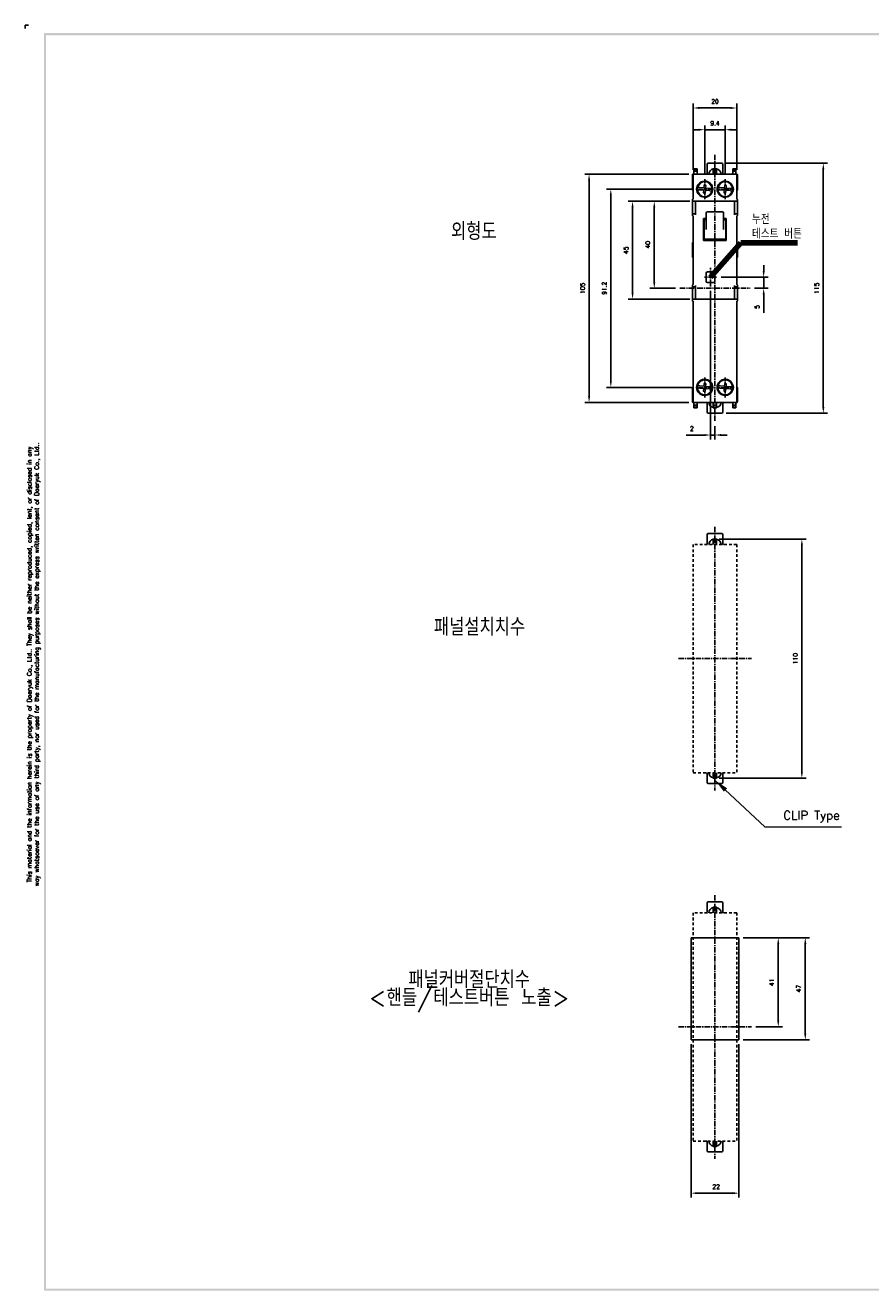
# Model space of a CAD drawing. Extents: x -194 to 879, y -1928 to 536.
# Tile 1 of 3: x 44 to 433, y -46 to 536. Entities that reach past the tile are written whole.
import ezdxf

# ---------------------------------------------------------------- set-up
doc = ezdxf.new("R2010")
doc.units = 0
doc.header["$MEASUREMENT"] = 0
doc.linetypes.add('CENTER', pattern=[2, 1.25, -0.25, 0.25, -0.25])
doc.linetypes.add('HID', pattern=[3.5, 1.25, -1, 1.25])
doc.layers.get('0').update_dxf_attribs({"linetype": 'CONTINUOUS'})
doc.layers.add('AM_5', color=3, linetype='CONTINUOUS', lineweight=15)
for name, color, linetype in [('cen', 1, 'CENTER'), ('di', 3, 'CONTINUOUS'), ('DIM', 3, 'CONTINUOUS'), ('dwg', 7, 'CONTINUOUS'), ('Hid', 5, 'HID')]:
    doc.layers.add(name, color=color, linetype=linetype)
doc.styles.add('KIM', font='ROMANS.shx', dxfattribs={"height": 5, "bigfont": 'GSG1.shx'})
doc.styles.add('ROMANS', font='romans')
doc.styles.get("Standard").update_dxf_attribs({"font": 'romans.shx', "height": 2, "bigfont": 'hgs.shx'})
doc.dimstyles.get("Standard").update_dxf_attribs({"dimscale": 0, "dimtxt": 2, "dimasz": 2, "dimexe": 0.5, "dimexo": 0.5, "dimgap": 1, "dimtad": 1, "dimdsep": 46, "dimtxsty": 'Standard', "dimcen": 0, "dimclrd": 3, "dimclre": 3, "dimclrt": 3, "dimadec": 0, "dimazin": 2, "dimtp": 0.1, "dimtm": 0.1, "dimtfac": 1, "dimtmove": 0, "dimatfit": 3, "dimfxl": 0, "dimtolj": 1, "dimarcsym": 0})
doc.dimstyles.new('STANDARD$0', dxfattribs={"dimtxt": 5, "dimasz": 5, "dimexe": 1, "dimexo": 2, "dimgap": 2, "dimtad": 1, "dimdec": 4, "dimzin": 12, "dimdsep": 46, "dimtxsty": 'KIM', "dimcen": -1, "dimdle": 0.1, "dimadec": 0, "dimazin": 0, "dimtfac": 1, "dimtdec": 4, "dimtmove": 0, "dimatfit": 3, "dimfxl": 0, "dimtolj": 1, "dimtzin": 0, "dimarcsym": 0})
doc.dimstyles.new('STANDARD$7', dxfattribs={"dimtxt": 2.5, "dimasz": 3, "dimexe": 2, "dimexo": 2, "dimgap": 0.7, "dimtad": 1, "dimdsep": 46, "dimtxsty": 'ROMANS', "dimcen": 0, "dimclrd": 256, "dimclre": 256, "dimclrt": 254, "dimadec": 0, "dimazin": 0, "dimtfac": 1, "dimtofl": 0, "dimtmove": 1, "dimatfit": 3, "dimfxl": 0, "dimtolj": 1, "dimarcsym": 0})

# ---------------------------------------------------------------- blocks, each defined once
blk = doc.blocks.new('fdfsadfas')
at = {"color": 7, "linetype": 'Continuous', "lineweight": 15}
for p, q in [((235.99, 338.13), (235.88, 336.88)), ((236.99, 338.04), (235.99, 338.13)), ((236.88, 336.79), (236.99, 338.04)), ((234, 336.04), (235.79, 335.88)), ((235.88, 336.88), (234.09, 337.04)), ((235.79, 335.88), (235.68, 334.64)), ((235.68, 334.64), (236.68, 334.55)), ((236.68, 334.55), (236.79, 335.8)), ((236.79, 335.8), (238.58, 335.64)), ((238.67, 336.64), (236.88, 336.79))]:
    blk.add_line(p, q, dxfattribs=at)
for start, end in [(3.55253, 166.38516), (166.38516, 183.55253), (183.55253, 346.38516), (346.38516, 3.55253)]:
    blk.add_arc((236.33, 336.34), 3.35, start, end, dxfattribs=at)
for points, knots in [([(232.99, 336.13), (233, 336.13), (233.02, 336.13), (233.19, 336.11), (233.45, 336.09), (233.73, 336.07), (233.92, 336.05), (234, 336.04)], [0, 0, 0, 0, 0.210927, 0.421827, 0.633563, 0.84758, 1, 1, 1, 1]), ([(234.09, 337.04), (233.97, 337.05), (233.74, 337.07), (233.44, 337.1), (233.21, 337.12), (233.09, 337.13), (233.08, 337.13), (233.08, 337.13)], [0, 0, 0, 0, 0.219553, 0.439238, 0.655713, 0.868958, 1, 1, 1, 1]), ([(238.58, 335.64), (238.69, 335.63), (238.92, 335.61), (239.23, 335.58), (239.46, 335.56), (239.57, 335.55), (239.59, 335.55), (239.59, 335.55)], [0, 0, 0, 0, 0.219553, 0.439238, 0.655713, 0.868958, 1, 1, 1, 1]), ([(239.68, 336.55), (239.67, 336.55), (239.64, 336.55), (239.47, 336.56), (239.22, 336.59), (238.94, 336.61), (238.74, 336.63), (238.67, 336.64)], [0, 0, 0, 0, 0.2109274, 0.4218266, 0.6335624, 0.8475799, 1, 1, 1, 1])]:
    blk.add_open_spline(points, degree=3, knots=knots, dxfattribs=at)
blk = doc.blocks.new('*D327')
at = {"layer": 'DIM'}
for p, q in [((356.99, 467.15), (356.99, 489.84)), ((366.39, 467.15), (366.39, 489.84)), ((354.19, 487.84), (351.39, 487.84)), ((356.99, 487.84), (366.39, 487.84)), ((369.19, 487.84), (371.99, 487.84))]:
    blk.add_line(p, q, dxfattribs=at)
for points in [[(354.19, 488.31), (354.19, 487.37), (356.99, 487.84)], [(369.19, 488.31), (369.19, 487.37), (366.39, 487.84)]]:
    blk.add_solid(points, dxfattribs=at)
at = {"layer": 'DIM', "insert": (361.69, 490.84), "char_height": 2, "attachment_point": 5}
blk.add_mtext('\\A1;9.4', dxfattribs=at)
blk = doc.blocks.new('*D328')
at = {"layer": 'DIM'}
for p, q in [((351.69, 469.41), (351.69, 499.84)), ((354.49, 497.84), (368.89, 497.84)), ((371.69, 469.41), (371.69, 499.84))]:
    blk.add_line(p, q, dxfattribs=at)
for points in [[(354.49, 498.31), (354.49, 497.37), (351.69, 497.84)], [(368.89, 498.31), (368.89, 497.37), (371.69, 497.84)]]:
    blk.add_solid(points, dxfattribs=at)
at = {"layer": 'DIM', "insert": (361.69, 500.84), "char_height": 2, "attachment_point": 5}
blk.add_mtext('\\A1;20', dxfattribs=at)
blk = doc.blocks.new('*D329')
at = {"layer": 'DIM'}
for p, q in [((349.54, 454.91), (321.78, 454.91)), ((323.78, 452.11), (323.78, 412.71)), ((350.12, 409.91), (321.78, 409.91))]:
    blk.add_line(p, q, dxfattribs=at)
for points in [[(323.31, 452.11), (324.24, 452.11), (323.78, 454.91)], [(323.31, 412.71), (324.24, 412.71), (323.78, 409.91)]]:
    blk.add_solid(points, dxfattribs=at)
at = {"layer": 'DIM', "insert": (320.78, 432.41), "char_height": 2, "attachment_point": 5, "rotation": 90}
blk.add_mtext('\\A1;45', dxfattribs=at)
blk = doc.blocks.new('*D330')
at = {"layer": 'DIM'}
for p, q in [((350.12, 454.91), (331.78, 454.91)), ((333.78, 417.71), (333.78, 452.11)), ((343.56, 414.91), (331.78, 414.91))]:
    blk.add_line(p, q, dxfattribs=at)
for points in [[(333.31, 452.11), (334.24, 452.11), (333.78, 454.91)], [(333.31, 417.71), (334.24, 417.71), (333.78, 414.91)]]:
    blk.add_solid(points, dxfattribs=at)
at = {"layer": 'DIM', "insert": (330.78, 434.91), "char_height": 2, "attachment_point": 5, "rotation": 90}
blk.add_mtext('\\A1;40', dxfattribs=at)
blk = doc.blocks.new('*D331')
at = {"layer": 'DIM'}
for p, q in [((350.93, 460.51), (311.78, 460.51)), ((313.78, 457.71), (313.78, 372.11)), ((350.93, 369.31), (311.78, 369.31))]:
    blk.add_line(p, q, dxfattribs=at)
for points in [[(313.31, 457.71), (314.24, 457.71), (313.78, 460.51)], [(313.31, 372.11), (314.24, 372.11), (313.78, 369.31)]]:
    blk.add_solid(points, dxfattribs=at)
at = {"layer": 'DIM', "insert": (310.78, 414.91), "char_height": 2, "attachment_point": 5, "rotation": 90}
blk.add_mtext('\\A1;91.2', dxfattribs=at)
blk = doc.blocks.new('*D332')
at = {"layer": 'DIM'}
for p, q in [((349.69, 467.41), (301.78, 467.41)), ((303.78, 464.61), (303.78, 365.21)), ((349.69, 362.41), (301.78, 362.41))]:
    blk.add_line(p, q, dxfattribs=at)
for points in [[(303.31, 464.61), (304.24, 464.61), (303.78, 467.41)], [(303.31, 365.21), (304.24, 365.21), (303.78, 362.41)]]:
    blk.add_solid(points, dxfattribs=at)
at = {"layer": 'DIM', "insert": (300.78, 414.91), "char_height": 2, "attachment_point": 5, "rotation": 90}
blk.add_mtext('\\A1;105', dxfattribs=at)
blk = doc.blocks.new('*D315')
at = {"layer": 'DIM'}
for p, q in [((363.69, 299.54), (403.68, 299.54)), ((401.68, 296.74), (401.68, 192.34)), ((363.69, 189.54), (403.68, 189.54))]:
    blk.add_line(p, q, dxfattribs=at)
for points in [[(401.22, 296.74), (402.15, 296.74), (401.68, 299.54)], [(401.22, 192.34), (402.15, 192.34), (401.68, 189.54)]]:
    blk.add_solid(points, dxfattribs=at)
at = {"layer": 'DIM', "insert": (398.68, 244.54), "char_height": 2, "attachment_point": 5, "rotation": 90}
blk.add_mtext('\\A1;110', dxfattribs=at)
blk = doc.blocks.new('*D316')
at = {"layer": 'DIM'}
for p, q in [((374.69, 116.12), (405.25, 116.12)), ((403.25, 71.92), (403.25, 113.32)), ((374.69, 69.12), (405.25, 69.12))]:
    blk.add_line(p, q, dxfattribs=at)
for points in [[(402.78, 113.32), (403.72, 113.32), (403.25, 116.12)], [(402.78, 71.92), (403.72, 71.92), (403.25, 69.12)]]:
    blk.add_solid(points, dxfattribs=at)
at = {"layer": 'DIM', "insert": (400.25, 92.76), "char_height": 2, "attachment_point": 5, "rotation": 90}
blk.add_mtext('\\A1;47', dxfattribs=at)
blk = doc.blocks.new('*D319')
at = {"layer": 'DIM'}
for p, q in [((350.69, 67.12), (350.69, -3.38)), ((372.69, 67.12), (372.69, -3.38)), ((353.49, -1.38), (369.89, -1.38))]:
    blk.add_line(p, q, dxfattribs=at)
for points in [[(353.49, -0.91), (353.49, -1.85), (350.69, -1.38)], [(369.89, -0.91), (369.89, -1.85), (372.69, -1.38)]]:
    blk.add_solid(points, dxfattribs=at)
at = {"layer": 'DIM', "insert": (362.25, 1.62), "char_height": 2, "attachment_point": 5}
blk.add_mtext('\\A1;22', dxfattribs=at)
blk = doc.blocks.new('*D320')
at = {"layer": 'DIM'}
for p, q in [((374.69, 116.12), (392.82, 116.12)), ((390.82, 77.92), (390.82, 113.32)), ((380.52, 75.12), (392.82, 75.12))]:
    blk.add_line(p, q, dxfattribs=at)
for points in [[(390.35, 113.32), (391.28, 113.32), (390.82, 116.12)], [(390.35, 77.92), (391.28, 77.92), (390.82, 75.12)]]:
    blk.add_solid(points, dxfattribs=at)
at = {"layer": 'DIM', "insert": (387.82, 95.62), "char_height": 2, "attachment_point": 5, "rotation": 90}
blk.add_mtext('\\A1;41', dxfattribs=at)
blk = doc.blocks.new('*D322')
at = {"layer": 'DIM'}
for p, q in [((384.11, 422.76), (384.11, 425.56)), ((364.53, 419.96), (386.11, 419.96)), ((384.11, 419.96), (384.11, 414.91)), ((379.83, 414.91), (386.11, 414.91)), ((384.11, 412.11), (384.11, 403.64))]:
    blk.add_line(p, q, dxfattribs=at)
for points in [[(383.64, 422.76), (384.58, 422.76), (384.11, 419.96)], [(383.64, 412.11), (384.58, 412.11), (384.11, 414.91)]]:
    blk.add_solid(points, dxfattribs=at)
at = {"layer": 'DIM', "insert": (381.11, 406.31), "char_height": 2, "attachment_point": 5, "rotation": 90}
blk.add_mtext('\\A1;5', dxfattribs=at)
blk = doc.blocks.new('*D323')
at = {"layer": 'DIM'}
for p, q in [((359.69, 413.67), (359.69, 345.39)), ((361.69, 351.46), (361.69, 345.39)), ((356.89, 347.39), (348.43, 347.39)), ((361.69, 347.39), (359.69, 347.39)), ((364.49, 347.39), (367.29, 347.39))]:
    blk.add_line(p, q, dxfattribs=at)
for points in [[(356.89, 347.86), (356.89, 346.93), (359.69, 347.39)], [(364.49, 347.86), (364.49, 346.93), (361.69, 347.39)]]:
    blk.add_solid(points, dxfattribs=at)
at = {"layer": 'DIM', "insert": (351.09, 350.39), "char_height": 2, "attachment_point": 5}
blk.add_mtext('\\A1;2', dxfattribs=at)
blk = doc.blocks.new('*D324')
at = {"layer": 'DIM'}
for p, q in [((366.79, 472.41), (413.55, 472.41)), ((411.55, 469.61), (411.55, 360.21)), ((366.82, 357.41), (413.55, 357.41))]:
    blk.add_line(p, q, dxfattribs=at)
for points in [[(411.08, 469.61), (412.02, 469.61), (411.55, 472.41)], [(411.08, 360.21), (412.02, 360.21), (411.55, 357.41)]]:
    blk.add_solid(points, dxfattribs=at)
at = {"layer": 'DIM', "insert": (408.55, 414.91), "char_height": 2, "attachment_point": 5, "rotation": 90}
blk.add_mtext('\\A1;115', dxfattribs=at)

msp = doc.modelspace()

# ---------------------------------------------------------------- linework, layer by layer
for p, q in [((358.095, 471.906), (358.095, 470.906)), ((358.595, 472.406), (364.795, 472.406)), ((365.295, 470.906), (365.295, 471.906)), ((351.345, 464.106), (351.345, 467.206)), ((351.545, 467.406), (351.695, 467.406)), ((351.695, 467.406), (356.695, 467.406)), ((351.695, 465.906), (351.695, 467.406)), ((351.695, 455.906), (351.695, 465.906)), ((352.045, 469.906), (353.545, 469.906)), ((352.045, 469.706), (352.045, 469.906)), ((353.545, 469.706), (352.045, 469.706)), ((352.045, 468.906), (352.045, 469.706)), ((352.045, 468.906), (353.545, 468.906)), ((352.045, 468.706), (352.045, 468.906)), ((353.545, 468.706), (352.045, 468.706)), ((352.045, 467.406), (352.045, 468.706)), ((353.545, 469.906), (353.545, 469.706)), ((353.545, 469.706), (353.545, 468.906)), ((353.545, 468.906), (353.545, 468.706)), ((353.545, 467.406), (353.545, 468.706)), ((356.695, 467.406), (366.695, 467.406)), ((358.095, 467.906), (358.095, 470.906)), ((360.945, 469.906), (362.445, 469.906)), ((360.945, 469.706), (360.945, 469.906)), ((362.445, 469.706), (360.945, 469.706)), ((360.945, 469.706), (360.945, 468.906)), ((360.945, 468.906), (362.445, 468.906)), ((360.945, 468.706), (360.945, 468.906)), ((362.445, 468.706), (360.945, 468.706)), ((360.945, 468.706), (360.945, 467.406)), ((362.445, 469.906), (362.445, 469.706)), ((362.445, 469.706), (362.445, 468.906)), ((362.445, 468.906), (362.445, 468.706)), ((362.445, 467.406), (362.445, 468.706)), ((365.295, 470.906), (365.295, 467.906)), ((366.695, 467.406), (371.695, 467.406)), ((369.845, 469.906), (371.345, 469.906)), ((369.845, 469.706), (369.845, 469.906)), ((371.345, 469.706), (369.845, 469.706)), ((369.845, 469.706), (369.845, 468.906)), ((369.845, 468.906), (371.345, 468.906)), ((369.845, 468.706), (369.845, 468.906)), ((371.345, 468.706), (369.845, 468.706)), ((369.845, 468.706), (369.845, 467.406)), ((371.345, 469.906), (371.345, 469.706)), ((371.345, 469.706), (371.345, 468.906)), ((371.345, 468.906), (371.345, 468.706)), ((371.345, 468.706), (371.345, 467.406)), ((371.695, 467.406), (371.695, 465.906)), ((371.845, 467.406), (371.695, 467.406)), ((371.695, 465.906), (371.695, 455.906)), ((372.045, 467.206), (372.045, 464.106)), ((351.345, 460.106), (351.345, 464.106)), ((351.545, 459.906), (351.695, 459.906)), ((356.995, 464.206), (356.695, 464.206)), ((366.695, 464.206), (366.395, 464.206)), ((371.845, 459.906), (371.695, 459.906)), ((372.045, 464.106), (372.045, 460.106)), ((351.345, 455.406), (351.345, 455.706)), ((351.345, 455.106), (351.345, 455.406)), ((351.345, 454.406), (351.345, 455.106)), ((351.345, 452.406), (351.345, 454.406)), ((351.545, 455.906), (351.695, 455.906)), ((352.695, 454.906), (351.545, 454.906)), ((352.695, 454.906), (356.695, 454.906)), ((352.695, 453.406), (352.695, 454.906)), ((356.695, 456.806), (356.995, 456.806)), ((356.695, 454.906), (366.695, 454.906)), ((366.395, 456.806), (366.695, 456.806)), ((366.695, 454.906), (370.695, 454.906)), ((370.695, 454.906), (370.695, 453.406)), ((370.695, 454.906), (371.845, 454.906)), ((371.845, 455.906), (371.695, 455.906)), ((372.045, 455.706), (372.045, 455.406)), ((372.045, 455.406), (372.045, 455.106)), ((372.045, 455.106), (372.045, 454.406)), ((372.045, 454.406), (372.045, 452.406)), ((351.345, 449.006), (351.345, 452.406)), ((351.345, 448.706), (351.345, 449.006)), ((351.345, 448.406), (351.345, 448.706)), ((351.545, 449.206), (352.695, 449.206)), ((352.695, 448.706), (352.695, 453.406)), ((357.695, 445.769), (357.695, 449.546)), ((365.695, 449.546), (365.695, 445.769)), ((370.695, 453.406), (370.695, 448.706)), ((370.695, 449.206), (371.845, 449.206)), ((372.045, 452.406), (372.045, 449.006)), ((372.045, 449.006), (372.045, 448.706)), ((372.045, 448.706), (372.045, 448.406)), ((351.545, 448.206), (351.695, 448.206)), ((351.695, 431.556), (351.695, 448.206)), ((357.695, 446.924), (356.495, 446.924)), ((356.495, 446.924), (356.495, 436.888)), ((357.695, 446.378), (356.495, 446.378)), ((356.695, 446.378), (356.695, 437.418)), ((357.695, 441.911), (357.695, 445.769)), ((365.695, 446.924), (366.895, 446.924)), ((365.695, 446.378), (366.895, 446.378)), ((365.695, 445.769), (365.695, 441.911)), ((366.695, 446.378), (366.695, 437.418)), ((366.895, 436.888), (366.895, 446.924)), ((371.845, 448.206), (371.695, 448.206)), ((371.695, 448.206), (371.695, 432.606)), ((361.695, 437.434), (356.495, 437.434)), ((361.695, 436.888), (356.495, 436.888)), ((361.695, 436.888), (361.695, 437.434)), ((361.695, 437.434), (366.895, 437.434)), ((361.695, 437.434), (361.695, 436.888)), ((361.695, 436.888), (366.895, 436.888)), ((351.345, 429.206), (351.345, 435.806)), ((351.695, 425.156), (351.695, 431.556)), ((351.711, 425.206), (351.711, 431.506)), ((371.695, 432.956), (371.711, 432.956)), ((371.711, 432.456), (371.711, 432.956)), ((371.711, 424.256), (371.711, 432.456)), ((372.045, 435.806), (372.045, 429.206)), ((351.695, 416.606), (351.695, 425.156)), ((357.695, 418.006), (357.695, 421.906)), ((358.195, 422.406), (361.195, 422.406)), ((361.695, 421.906), (361.695, 418.006)), ((371.695, 424.106), (371.695, 416.606)), ((371.695, 423.756), (371.711, 423.756)), ((371.711, 423.756), (371.711, 424.256)), ((351.345, 416.106), (351.345, 416.406)), ((351.345, 415.806), (351.345, 416.106)), ((351.345, 412.406), (351.345, 415.806)), ((351.545, 416.606), (351.695, 416.606)), ((352.695, 415.606), (351.545, 415.606)), ((352.695, 411.406), (352.695, 416.106)), ((361.195, 417.506), (358.195, 417.506)), ((370.695, 416.106), (370.695, 411.406)), ((370.695, 415.606), (371.845, 415.606)), ((371.845, 416.606), (371.695, 416.606)), ((372.045, 416.406), (372.045, 416.106)), ((372.045, 416.106), (372.045, 415.806)), ((372.045, 415.806), (372.045, 412.406)), ((351.345, 410.406), (351.345, 412.406)), ((351.345, 409.706), (351.345, 410.406)), ((351.345, 409.406), (351.345, 409.706)), ((351.345, 409.106), (351.345, 409.406)), ((351.545, 409.906), (352.695, 409.906)), ((351.545, 408.906), (351.695, 408.906)), ((351.695, 363.906), (351.695, 408.906)), ((352.695, 409.906), (352.695, 411.406)), ((356.695, 409.906), (352.695, 409.906)), ((366.695, 409.906), (356.695, 409.906)), ((370.695, 409.906), (366.695, 409.906)), ((370.695, 411.406), (370.695, 409.906)), ((370.695, 409.906), (371.845, 409.906)), ((371.845, 408.906), (371.695, 408.906)), ((371.695, 408.906), (371.695, 363.906)), ((372.045, 412.406), (372.045, 410.406)), ((372.045, 410.406), (372.045, 409.706)), ((372.045, 409.706), (372.045, 409.406)), ((372.045, 409.406), (372.045, 409.106)), ((356.995, 373.006), (356.695, 373.006)), ((366.695, 373.006), (366.395, 373.006)), ((351.345, 365.206), (351.345, 369.206)), ((351.545, 369.406), (351.695, 369.406)), ((371.845, 369.406), (371.695, 369.406)), ((372.045, 369.206), (372.045, 365.206)), ((351.345, 362.606), (351.345, 365.206)), ((351.545, 362.406), (351.695, 362.406)), ((351.695, 362.406), (351.695, 363.906)), ((356.695, 362.406), (351.695, 362.406)), ((352.045, 362.406), (352.045, 361.106)), ((352.045, 361.106), (353.545, 361.106)), ((352.045, 360.906), (352.045, 361.106)), ((353.545, 361.106), (353.545, 362.406)), ((353.545, 361.106), (353.545, 360.906)), ((356.695, 365.606), (356.995, 365.606)), ((366.695, 362.406), (356.695, 362.406)), ((358.095, 358.906), (358.095, 361.906)), ((360.945, 362.406), (360.945, 361.106)), ((360.945, 361.106), (362.445, 361.106)), ((360.945, 360.906), (360.945, 361.106)), ((362.445, 361.106), (362.445, 362.406)), ((362.445, 361.106), (362.445, 360.906)), ((365.295, 361.906), (365.295, 358.906)), ((366.395, 365.606), (366.695, 365.606)), ((371.695, 362.406), (366.695, 362.406)), ((369.845, 362.406), (369.845, 361.106)), ((369.845, 361.106), (371.345, 361.106)), ((369.845, 360.906), (369.845, 361.106)), ((371.345, 362.406), (371.345, 361.106)), ((371.345, 361.106), (371.345, 360.906)), ((371.695, 363.906), (371.695, 362.406)), ((371.845, 362.406), (371.695, 362.406)), ((372.045, 365.206), (372.045, 362.606)), ((353.545, 360.906), (352.045, 360.906)), ((352.045, 360.106), (352.045, 360.906)), ((352.045, 360.106), (353.545, 360.106)), ((352.045, 359.906), (352.045, 360.106)), ((353.545, 359.906), (352.045, 359.906)), ((353.545, 360.106), (353.545, 360.906)), ((353.545, 360.106), (353.545, 359.906)), ((358.095, 358.906), (358.095, 357.906)), ((364.795, 357.406), (358.595, 357.406)), ((362.445, 360.906), (360.945, 360.906)), ((360.945, 360.106), (360.945, 360.906)), ((360.945, 360.106), (362.445, 360.106)), ((360.945, 359.906), (360.945, 360.106)), ((362.445, 359.906), (360.945, 359.906)), ((362.445, 360.106), (362.445, 360.906)), ((362.445, 360.106), (362.445, 359.906)), ((365.295, 357.906), (365.295, 358.906)), ((371.345, 360.906), (369.845, 360.906)), ((369.845, 360.906), (369.845, 360.106)), ((369.845, 360.106), (371.345, 360.106)), ((369.845, 359.906), (369.845, 360.106)), ((371.345, 359.906), (369.845, 359.906)), ((371.345, 360.906), (371.345, 360.106)), ((371.345, 360.106), (371.345, 359.906)), ((358.095, 301.545), (358.095, 300.545)), ((358.095, 297.545), (358.095, 300.545)), ((358.595, 302.045), (364.795, 302.045)), ((360.945, 299.545), (362.445, 299.545)), ((360.945, 299.345), (360.945, 299.545)), ((362.445, 299.345), (360.945, 299.345)), ((360.945, 299.345), (360.945, 298.545)), ((360.945, 298.545), (362.445, 298.545)), ((360.945, 298.345), (360.945, 298.545)), ((362.445, 298.345), (360.945, 298.345)), ((360.945, 298.345), (360.945, 297.045)), ((362.445, 299.545), (362.445, 299.345)), ((362.445, 299.345), (362.445, 298.545)), ((362.445, 298.545), (362.445, 298.345)), ((362.445, 297.045), (362.445, 298.345)), ((365.295, 300.545), (365.295, 301.545)), ((365.295, 300.545), (365.295, 297.545)), ((358.095, 188.545), (358.095, 191.545)), ((358.095, 188.545), (358.095, 187.545)), ((364.795, 187.045), (358.595, 187.045)), ((360.945, 192.045), (360.945, 190.745)), ((360.945, 190.745), (362.445, 190.745)), ((360.945, 190.545), (360.945, 190.745)), ((362.445, 190.545), (360.945, 190.545)), ((360.945, 189.745), (360.945, 190.545)), ((360.945, 189.745), (362.445, 189.745)), ((360.945, 189.545), (360.945, 189.745)), ((362.445, 189.545), (360.945, 189.545)), ((362.445, 190.745), (362.445, 192.045)), ((362.445, 190.745), (362.445, 190.545)), ((362.445, 189.745), (362.445, 190.545)), ((362.445, 189.745), (362.445, 189.545)), ((365.295, 191.545), (365.295, 188.545)), ((365.295, 187.545), (365.295, 188.545)), ((358.095, 132.116), (358.095, 131.116)), ((358.095, 128.116), (358.095, 131.116)), ((358.595, 132.616), (364.795, 132.616)), ((360.945, 130.116), (362.445, 130.116)), ((360.945, 129.916), (360.945, 130.116)), ((362.445, 129.916), (360.945, 129.916)), ((360.945, 129.916), (360.945, 129.116)), ((360.945, 129.116), (362.445, 129.116)), ((360.945, 128.916), (360.945, 129.116)), ((362.445, 128.916), (360.945, 128.916)), ((360.945, 128.916), (360.945, 127.616)), ((362.445, 130.116), (362.445, 129.916)), ((362.445, 129.916), (362.445, 129.116)), ((362.445, 129.116), (362.445, 128.916)), ((362.445, 127.616), (362.445, 128.916)), ((365.295, 131.116), (365.295, 132.116)), ((365.295, 131.116), (365.295, 128.116)), ((350.695, 116.116), (372.695, 116.116)), ((350.695, 116.116), (350.695, 69.116)), ((372.695, 116.116), (372.695, 69.116)), ((372.695, 69.116), (350.695, 69.116)), ((358.095, 19.116), (358.095, 22.116)), ((358.095, 19.116), (358.095, 18.116)), ((364.795, 17.616), (358.595, 17.616)), ((360.945, 22.616), (360.945, 21.316)), ((360.945, 21.316), (362.445, 21.316)), ((360.945, 21.116), (360.945, 21.316)), ((362.445, 21.116), (360.945, 21.116)), ((360.945, 20.316), (360.945, 21.116)), ((360.945, 20.316), (362.445, 20.316)), ((360.945, 20.116), (360.945, 20.316)), ((362.445, 20.116), (360.945, 20.116)), ((362.445, 21.316), (362.445, 22.616)), ((362.445, 21.316), (362.445, 21.116)), ((362.445, 20.316), (362.445, 21.116)), ((362.445, 20.316), (362.445, 20.116)), ((365.295, 22.116), (365.295, 19.116)), ((365.295, 18.116), (365.295, 19.116))]:
    msp.add_line(p, q)
for centre, radius, start, end in [((358.595, 471.906), 0.5, 90, 180), ((364.795, 471.906), 0.5, 0, 90), ((351.545, 467.206), 0.2, 90, 180), ((357.595, 467.906), 0.5, 270, 0), ((361.695, 467.006), 2.9, 104.988234, 172.071858), ((361.695, 467.006), 2.9, 7.928142, 75.011766), ((365.795, 467.906), 0.5, 180, 270), ((371.845, 467.206), 0.2, 0, 90), ((351.545, 460.106), 0.2, 180, 270), ((356.995, 460.506), 3.7, 94.650709, 265.349291), ((356.995, 460.506), 3.7, 270, 90), ((366.395, 460.506), 3.7, 90, 270), ((366.395, 460.506), 3.7, 274.650709, 85.349291), ((371.845, 460.106), 0.2, 270, 0), ((351.545, 455.706), 0.2, 90, 180), ((351.545, 455.106), 0.2, 180, 270), ((371.845, 455.706), 0.2, 0, 90), ((371.845, 455.106), 0.2, 270, 0), ((351.545, 449.006), 0.2, 90, 180), ((351.545, 448.406), 0.2, 180, 270), ((358.195, 449.546), 0.5, 90, 180), ((365.195, 449.546), 0.5, 0, 90), ((371.845, 449.006), 0.2, 0, 90), ((371.845, 448.406), 0.2, 270, 0), ((351.545, 435.806), 0.2, 90, 180), ((371.845, 435.806), 0.2, 0, 90), ((351.545, 429.206), 0.2, 180, 270), ((371.845, 429.206), 0.2, 270, 0), ((358.195, 421.906), 0.5, 90, 180), ((361.195, 421.906), 0.5, 0, 90), ((351.545, 416.406), 0.2, 90, 180), ((351.545, 415.806), 0.2, 180, 270), ((358.195, 418.006), 0.5, 180, 270), ((361.195, 418.006), 0.5, 270, 0), ((371.845, 416.406), 0.2, 0, 90), ((371.845, 415.806), 0.2, 270, 0), ((351.545, 409.706), 0.2, 90, 180), ((351.545, 409.106), 0.2, 180, 270), ((371.845, 409.706), 0.2, 0, 90), ((371.845, 409.106), 0.2, 270, 0), ((356.995, 369.306), 3.7, 94.650709, 265.349291), ((356.995, 369.306), 3.7, 270, 90), ((366.395, 369.306), 3.7, 90, 270), ((366.395, 369.306), 3.7, 274.650709, 85.349291), ((351.545, 369.206), 0.2, 90, 180), ((371.845, 369.206), 0.2, 0, 90), ((351.545, 362.606), 0.2, 180, 270), ((357.595, 361.906), 0.5, 0, 90), ((361.695, 362.806), 2.9, 187.928142, 255.011766), ((361.695, 362.806), 2.9, 284.988234, 352.071858), ((365.795, 361.906), 0.5, 90, 180), ((371.845, 362.606), 0.2, 270, 0), ((358.595, 357.906), 0.5, 180, 270), ((364.795, 357.906), 0.5, 270, 0), ((357.595, 297.545), 0.5, 270, 0), ((358.595, 301.545), 0.5, 90, 180), ((361.695, 296.645), 2.9, 104.988234, 172.071858), ((361.695, 296.645), 2.9, 7.928142, 75.011766), ((364.795, 301.545), 0.5, 0, 90), ((365.795, 297.545), 0.5, 180, 270), ((357.595, 191.545), 0.5, 0, 90), ((358.595, 187.545), 0.5, 180, 270), ((361.695, 192.445), 2.9, 187.928142, 255.011766), ((361.695, 192.445), 2.9, 284.988234, 352.071858), ((364.795, 187.545), 0.5, 270, 0), ((365.795, 191.545), 0.5, 90, 180), ((357.595, 128.116), 0.5, 270, 0), ((358.595, 132.116), 0.5, 90, 180), ((361.695, 127.216), 2.9, 104.988234, 172.071858), ((361.695, 127.216), 2.9, 7.928142, 75.011766), ((364.795, 132.116), 0.5, 0, 90), ((365.795, 128.116), 0.5, 180, 270), ((357.595, 22.116), 0.5, 0, 90), ((358.595, 18.116), 0.5, 180, 270), ((361.695, 23.016), 2.9, 187.928142, 255.011766), ((361.695, 23.016), 2.9, 284.988234, 352.071858), ((364.795, 18.116), 0.5, 270, 0), ((365.795, 22.116), 0.5, 90, 180)]:
    msp.add_arc(centre, radius, start, end)
for points in [[(351.545, 459.906), (351.695, 459.906)], [(371.695, 459.906), (371.845, 459.906)], [(365.195, 450.046), (358.195, 450.046)], [(351.695, 436.006), (351.545, 436.006)], [(371.845, 436.006), (371.695, 436.006)], [(351.545, 429.006), (351.695, 429.006)], [(371.711, 429.006), (371.845, 429.006)], [(351.695, 369.406), (351.545, 369.406)], [(371.845, 369.406), (371.695, 369.406)]]:
    msp.add_open_spline(points, degree=1)
at = {"layer": 'cen', "ltscale": 2}
for p, q in [((361.695, 476.354), (361.695, 353.457)), ((345.555, 414.906), (377.834, 414.906)), ((361.695, 305.195), (361.695, 183.895)), ((344.872, 244.545), (378.518, 244.545)), ((361.695, 135.766), (361.695, 14.466)), ((344.872, 75.116), (378.518, 75.116))]:
    msp.add_line(p, q, dxfattribs=at)
at = {"layer": 'cen'}
for p, q in [((352.932, 460.506), (361.058, 460.506)), ((356.995, 455.863), (356.995, 465.148)), ((362.332, 460.506), (370.458, 460.506)), ((366.395, 455.863), (366.395, 465.148)), ((356.86, 419.956), (362.53, 419.956)), ((359.695, 415.674), (359.695, 424.237)), ((356.995, 364.663), (356.995, 373.948)), ((366.395, 364.663), (366.395, 373.948)), ((352.932, 369.306), (361.058, 369.306)), ((362.332, 369.306), (370.458, 369.306))]:
    msp.add_line(p, q, dxfattribs=at)
at = {"layer": 'di'}
for p in [(45.887, 535.875), (44.375, 534.363)]:
    msp.add_line(p, (44.375, 535.875), dxfattribs=at)
at = {"layer": 'dwg'}
for points in [[(52.943, 532.347), (53.951, 531.339), (875.471, 532.347), (874.463, 531.339)], [(52.943, -46.245), (53.951, -45.741), (52.943, 532.347), (53.951, 531.339)], [(875.471, -46.245), (874.463, -45.237), (52.943, -46.245), (53.951, -45.237)]]:
    msp.add_trace(points, dxfattribs=at)
at = {"layer": 'Hid'}
for p, q in [((351.695, 297.045), (351.695, 192.045)), ((371.695, 297.045), (351.695, 297.045)), ((371.695, 297.045), (371.695, 192.045)), ((351.695, 192.045), (371.695, 192.045)), ((351.695, 127.616), (351.695, 22.616)), ((371.695, 127.616), (351.695, 127.616)), ((371.695, 127.616), (371.695, 22.616)), ((351.695, 22.616), (371.695, 22.616))]:
    msp.add_line(p, q, dxfattribs=at)

# ---------------------------------------------------------------- block references
for p in [(120.661, 124.167), (130.061, 124.167), (120.661, 32.967), (130.061, 32.967)]:
    msp.add_blockref('fdfsadfas', p)

# ---------------------------------------------------------------- texts
at = {"layer": 'AM_5', "insert": (393.107, 169.117), "char_height": 4, "attachment_point": 7}
msp.add_mtext('CLIP Type ', dxfattribs=at)
at = {"layer": 'di', "insert": (378.725, 437.756), "char_height": 4, "attachment_point": 7}
msp.add_mtext('누전 \\P테스트 버튼', dxfattribs=at)
at = {"layer": 'di', "char_height": 8, "attachment_point": 1}
for s, insert, width in [('{\\Fromans,hgs|c129;외형도}', (240.294, 445.091), 74.93994), ('{\\Fromans,hgs|c129;패널설치치수}', (232.395, 263.105), 135.45529), ('{\\Fromans,hgs|c129;패널커버절단치수}', (220.65, 100.923), 177.9211)]:
    msp.add_mtext(s, dxfattribs=dict(at, insert=insert, width=width))
at = {"layer": 'di', "insert": (48.273, 241.872), "char_height": 2.016, "width": 220.51612, "attachment_point": 5, "rotation": 90}
msp.add_mtext('\\A1;This material and the information herein is the property of Daeryuk Co., Ltd.. They shall be neither reproduced, copied, lent, or disclosed in any\\Pway whatsoever for the use of any third party, nor used for the manufacturing purposes without the express written consent of Daeryuk Co., Ltd..', dxfattribs=at)
at = {"layer": 'DIM', "insert": (202.4, 92.597), "char_height": 8, "width": 207.68749, "attachment_point": 1}
msp.add_mtext('\\pt104;<핸들/테스트버튼 노출>', dxfattribs=at)

# ---------------------------------------------------------------- dimensions: what is measured, and where the dimension line sits
at = {"layer": 'DIM'}
for base, p1, p2, override, picture, middle in [((371.695, 497.839), (351.695, 467.406), (371.695, 467.406), {"dimtxt": 3, "dimasz": 2.8, "dimexe": 2, "dimdec": 2, "dimzin": 8, "dimtxsty": 'Standard', "dimcen": 0, "dimclrd": 256, "dimclre": 256, "dimclrt": 256, "dimadec": 2, "dimazin": 2, "dimtfac": 0.6, "dimtdec": 2, "dimtmove": 0, "dimtzin": 8, "dimlwd": 65535, "dimlwe": 65535, "dimarcsym": 1}, '*D328', (361.695, 497.839)), ((366.395, 487.839), (356.995, 465.148), (366.395, 465.148), {"dimtxt": 3, "dimasz": 2.8, "dimexe": 2, "dimdec": 2, "dimzin": 8, "dimtxsty": 'Standard', "dimcen": 0, "dimclrd": 256, "dimclre": 256, "dimclrt": 256, "dimadec": 2, "dimazin": 2, "dimtfac": 0.6, "dimtdec": 2, "dimtmove": 0, "dimtzin": 8, "dimlwd": 65535, "dimlwe": 65535, "dimarcsym": 1}, '*D327', (361.695, 487.839)), ((361.695, 347.392), (359.695, 415.674), (361.695, 353.457), {"dimtxt": 3, "dimasz": 2.8, "dimexe": 2, "dimdec": 2, "dimzin": 8, "dimtxsty": 'Standard', "dimcen": 0, "dimclrd": 256, "dimclre": 256, "dimclrt": 256, "dimadec": 2, "dimazin": 2, "dimtfac": 0.6, "dimtdec": 2, "dimtzin": 8, "dimlwd": 65535, "dimlwe": 65535, "dimarcsym": 1}, '*D323', (351.095, 347.392)), ((372.695, -1.381), (350.695, 69.116), (372.695, 69.116), {"dimtxt": 3, "dimasz": 2.8, "dimexe": 2, "dimdec": 2, "dimzin": 8, "dimtxsty": 'Standard', "dimcen": 0, "dimclrd": 256, "dimclre": 256, "dimclrt": 256, "dimadec": 2, "dimazin": 2, "dimtfac": 0.6, "dimtdec": 2, "dimtzin": 8, "dimlwd": 65535, "dimlwe": 65535, "dimarcsym": 1}, '*D319', (362.253, -1.381))]:
    dim = msp.add_linear_dim(base=base, p1=p1, p2=p2, dimstyle='STANDARD$0', override=override, dxfattribs=at)
    dim.commit()
    dim.dimension.update_dxf_attribs({"geometry": picture, "text_midpoint": middle, "dimtype": 160})
for base, p1, p2, override, picture, middle in [((411.55, 357.406), (364.795, 472.406), (364.817, 357.406), {"dimtxt": 3, "dimasz": 2.8, "dimexe": 2, "dimdec": 2, "dimzin": 8, "dimtxsty": 'Standard', "dimcen": 0, "dimclrd": 256, "dimclre": 256, "dimclrt": 256, "dimadec": 2, "dimazin": 2, "dimtfac": 0.6, "dimtdec": 2, "dimtzin": 8, "dimlwd": 65535, "dimlwe": 65535, "dimarcsym": 1}, '*D324', (411.55, 414.906)), ((303.777, 362.406), (351.695, 467.406), (351.695, 362.406), {"dimtxt": 3, "dimasz": 2.8, "dimexe": 2, "dimdec": 2, "dimzin": 8, "dimtxsty": 'Standard', "dimcen": 0, "dimclrd": 256, "dimclre": 256, "dimclrt": 256, "dimadec": 2, "dimazin": 2, "dimtfac": 0.6, "dimtdec": 2, "dimtmove": 0, "dimtzin": 8, "dimlwd": 65535, "dimlwe": 65535, "dimarcsym": 1}, '*D332', (303.777, 414.906)), ((313.777, 369.306), (352.932, 460.506), (352.932, 369.306), {"dimtxt": 3, "dimasz": 2.8, "dimexe": 2, "dimdec": 2, "dimzin": 8, "dimtxsty": 'Standard', "dimcen": 0, "dimclrd": 256, "dimclre": 256, "dimclrt": 256, "dimadec": 2, "dimazin": 2, "dimtfac": 0.6, "dimtdec": 2, "dimtmove": 0, "dimtzin": 8, "dimlwd": 65535, "dimlwe": 65535, "dimarcsym": 1}, '*D331', (313.777, 414.906)), ((323.777, 409.906), (351.545, 454.906), (352.12, 409.906), {"dimtxt": 3, "dimasz": 2.8, "dimexe": 2, "dimdec": 2, "dimzin": 8, "dimtxsty": 'Standard', "dimcen": 0, "dimclrd": 256, "dimclre": 256, "dimclrt": 256, "dimadec": 2, "dimazin": 2, "dimtfac": 0.6, "dimtdec": 2, "dimtmove": 0, "dimtzin": 8, "dimlwd": 65535, "dimlwe": 65535, "dimarcsym": 1}, '*D329', (323.777, 432.406)), ((333.777, 454.906), (345.555, 414.906), (352.12, 454.906), {"dimtxt": 3, "dimasz": 2.8, "dimexe": 2, "dimdec": 2, "dimzin": 8, "dimtxsty": 'Standard', "dimcen": 0, "dimclrd": 256, "dimclre": 256, "dimclrt": 256, "dimadec": 2, "dimazin": 2, "dimtfac": 0.6, "dimtdec": 2, "dimtmove": 0, "dimtzin": 8, "dimlwd": 65535, "dimlwe": 65535, "dimarcsym": 1}, '*D330', (333.777, 434.906)), ((401.685, 189.545), (361.695, 299.545), (361.695, 189.545), {"dimtxt": 3, "dimasz": 2.8, "dimexe": 2, "dimdec": 2, "dimzin": 8, "dimtxsty": 'Standard', "dimcen": 0, "dimclrd": 256, "dimclre": 256, "dimclrt": 256, "dimadec": 2, "dimazin": 2, "dimtfac": 0.6, "dimtdec": 2, "dimtzin": 8, "dimlwd": 65535, "dimlwe": 65535, "dimarcsym": 1}, '*D315', (401.685, 244.545)), ((403.248, 116.116), (372.695, 69.116), (372.695, 116.116), {"dimtxt": 3, "dimasz": 2.8, "dimexe": 2, "dimdec": 2, "dimzin": 8, "dimtxsty": 'Standard', "dimcen": 0, "dimclrd": 256, "dimclre": 256, "dimclrt": 256, "dimadec": 2, "dimazin": 2, "dimtfac": 0.6, "dimtdec": 2, "dimtzin": 8, "dimlwd": 65535, "dimlwe": 65535, "dimarcsym": 1}, '*D316', (403.248, 92.761)), ((390.818, 116.116), (378.518, 75.116), (372.695, 116.116), {"dimtxt": 3, "dimasz": 2.8, "dimexe": 2, "dimdec": 2, "dimzin": 8, "dimtxsty": 'Standard', "dimcen": 0, "dimclrd": 256, "dimclre": 256, "dimclrt": 256, "dimadec": 2, "dimazin": 2, "dimtfac": 0.6, "dimtdec": 2, "dimtzin": 8, "dimlwd": 65535, "dimlwe": 65535, "dimarcsym": 1}, '*D320', (390.818, 95.616))]:
    dim = msp.add_linear_dim(base=base, p1=p1, p2=p2, angle=90, dimstyle='STANDARD$0', override=override, dxfattribs=at)
    dim.commit()
    dim.dimension.update_dxf_attribs({"geometry": picture, "text_midpoint": middle, "dimtype": 160})
dim = msp.add_linear_dim(base=(384.11, 419.956), p1=(377.834, 414.906), p2=(362.53, 419.956), angle=90, text='5', dimstyle='STANDARD$0', override={"dimtxt": 3, "dimasz": 2.8, "dimexe": 2, "dimdec": 2, "dimzin": 8, "dimtxsty": 'Standard', "dimcen": 0, "dimclrd": 256, "dimclre": 256, "dimclrt": 256, "dimadec": 2, "dimazin": 2, "dimtfac": 0.6, "dimtdec": 2, "dimtzin": 8, "dimlwd": 65535, "dimlwe": 65535, "dimarcsym": 1}, dxfattribs=at)
dim.commit()
dim.dimension.update_dxf_attribs({"geometry": '*D322', "text_midpoint": (384.11, 406.306), "dimtype": 160})

# ---------------------------------------------------------------- leaders
at = {"layer": 'AM_5', "annotation_type": 0, "has_hookline": 1, "hookline_direction": 0, "text_width": 26.762}
msp.add_leader([(361.819, 188.528), (384.607, 167.117), (391.107, 167.117)], dimstyle='STANDARD$7', override={"dimtxt": 6.5, "dimasz": 6.5, "dimexe": 0.8, "dimexo": 0, "dimgap": 2, "dimdec": 1, "dimtxsty": 'Standard', "dimclrd": 3, "dimclre": 3, "dimclrt": 256, "dimadec": 2, "dimtp": 0.2, "dimtfac": 0.72, "dimtdec": 1, "dimtofl": 1, "dimtmove": 0, "dimtvp": 0.76, "dimtzin": 0, "dimlwd": 20, "dimlwe": 20}, dxfattribs=at)
at = {"layer": 'di', "annotation_type": 0, "has_hookline": 1, "hookline_direction": 0, "text_width": 20.992}
msp.add_leader([(359.695, 419.956), (373.525, 435.756), (376.725, 435.756)], dimstyle='Standard', override={"dimscale": 1, "dimtxt": 4, "dimasz": 3.2, "dimexe": 2, "dimexo": 2, "dimgap": 2, "dimclrd": 256, "dimclre": 256, "dimclrt": 256, "dimadec": 2, "dimtfac": 0.6, "dimlwd": 65535, "dimlwe": 65535, "dimarcsym": 1}, dxfattribs=at)

doc.saveas('drawing.dxf')
